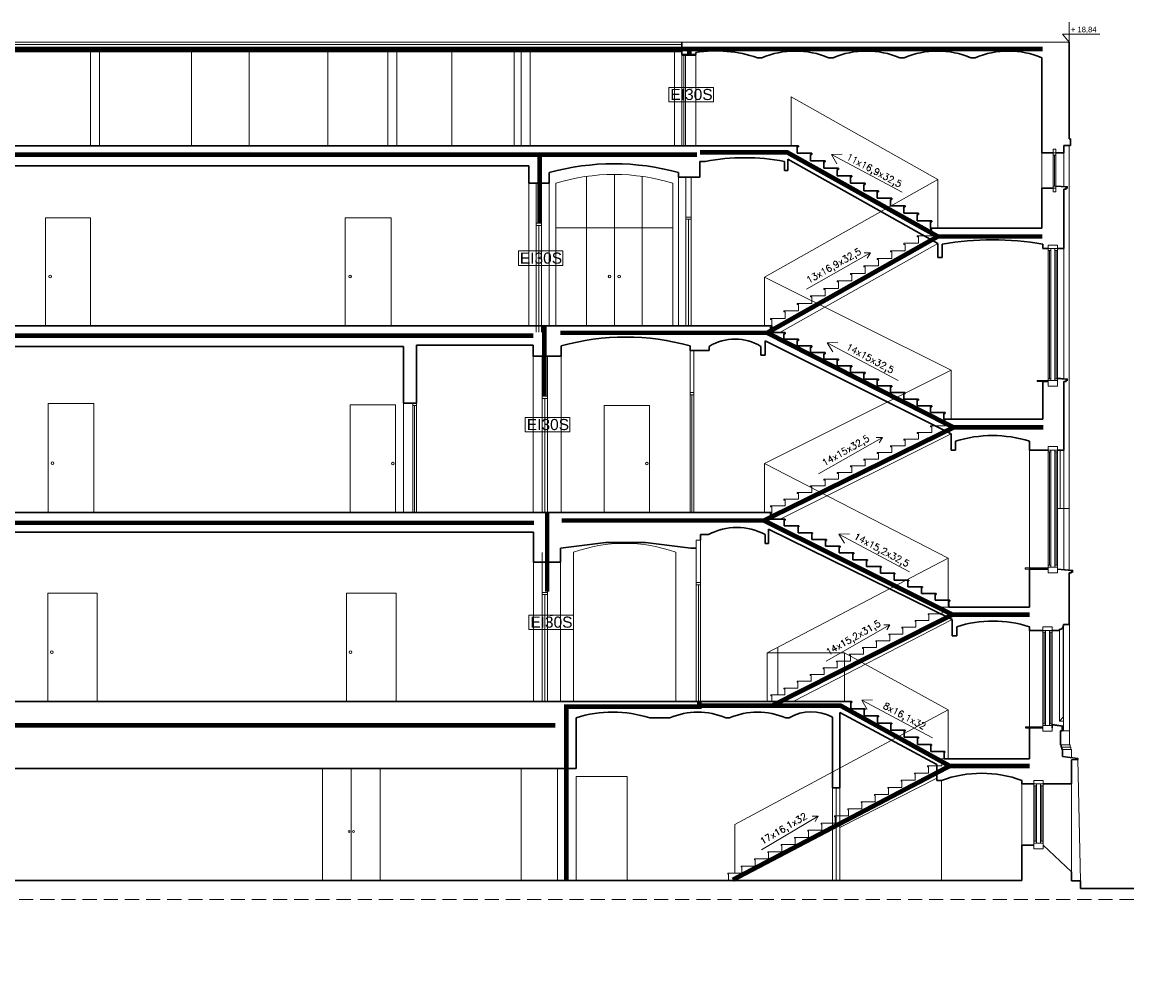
# Model space of a CAD drawing. Header units: millimetres. Extents: x -5254 to 173417, y -28809 to -6400.
# Tile 142 of 256: x 111742 to 114243, y -12780 to -10616. Entities that reach past the tile are written whole.
import ezdxf

# ---------------------------------------------------------------- set-up
doc = ezdxf.new("R2010")
doc.units = ezdxf.units.MM
doc.linetypes.add('HIDDEN', pattern=[9.525, 6.35, -3.175])
for name, color, linetype, lineweight in [('_MW_ppoż', 7, 'Continuous', 0), ('m_cienka', 7, 'Continuous', 5), ('m_stolarka', 7, 'Continuous', 9), ('m_tekst', 7, 'Continuous', 13), ('m_widok', 7, 'Continuous', 9), ('m_ściany', 7, 'Continuous', 30), ('mre_koty', 7, 'Continuous', 13)]:
    doc.layers.add(name, color=color, linetype=linetype, lineweight=lineweight)
doc.styles.add('ROMANS', font='Romans.shx', dxfattribs={"height": 0.2})
doc.styles.get("Standard").update_dxf_attribs({"font": 'arial.ttf'})
doc.styles.add('TABELKA', font='arial.ttf')

# ---------------------------------------------------------------- blocks, each defined once
blk = doc.blocks.new('KOTA')
at = {"color": 0}
for p, q in [((0, 0), (0, 50)), ((-16.6, 20), (76.8, 20)), ((-16.6, 20), (0, 0))]:
    blk.add_line(p, q, dxfattribs=at)
at = {"color": 0, "style": 'TABELKA', "flags": 4}
blk.add_attdef('POZIOM', (1.4, 25), '', height=13.7, rotation=360, dxfattribs=at)
blk = doc.blocks.new('EIS30')
at = {"layer": '_MW_ppoż', "color": 94, "insert": (0.7, -16.2), "char_height": 25, "width": 0.986, "attachment_point": 5, "bg_fill": 3, "box_fill_scale": 1.1, "bg_fill_color": 1, "bg_fill_transparency": 0}
blk.add_mtext('EI30S', dxfattribs=at)
at = {"layer": '_MW_ppoż', "color": 94, "lineweight": 9}
blk.add_lwpolyline([(-50.2, 0), (50.2, 0), (50.2, -32.6), (-50.2, -32.6)], close=True, dxfattribs=at)

msp = doc.modelspace()

# ---------------------------------------------------------------- linework, layer by layer
at = {"layer": '_MW_ppoż', "color": 6, "ltscale": 10, "const_width": 10.4}
msp.add_lwpolyline([(107801.85, -10675.52), (114038.14, -10675.52)], dxfattribs=at)
at = {"layer": '_MW_ppoż', "color": 12, "linetype": 'Continuous', "ltscale": 2, "const_width": 10.4}
for points in [[(113243.07, -10688.43), (113243.07, -10679.3)], [(112905.82, -10910.75), (112905.82, -11067.5)], [(108910.69, -10913.47), (113259.87, -10913.47)], [(112916.75, -11457.84), (112916.75, -11299.05)], [(112922.86, -11897.63), (112922.86, -11719.03)], [(113265.13, -12142.41), (113265.13, -12156.21), (112966.31, -12156.21), (112966.31, -12547.61)]]:
    msp.add_lwpolyline(points, dxfattribs=at)
at = {"layer": '_MW_ppoż', "color": 30, "ltscale": 10, "const_width": 10.4}
for points in [[(113266.57, -10908.19), (113462.62, -10908.19), (113801.91, -11097.83), (114037.17, -11097.83)], [(113801.91, -11097.83), (113417.93, -11314.72), (113252.93, -11314.72)], [(113417.93, -11314.72), (113837.48, -11527.65), (114039.49, -11527.65)], [(113837.48, -11527.65), (113410.78, -11737.22), (113268.45, -11737.22)], [(113410.78, -11737.22), (113835, -11948.97), (114008.63, -11948.97)], [(113835, -11948.97), (113428.59, -12154.29), (113268.68, -12154.29)], [(113428.59, -12154.29), (113583.69, -12154.29), (113828.79, -12289.7), (114008.39, -12289.7)], [(113828.79, -12289.7), (113340.6, -12546.05)]]:
    msp.add_lwpolyline(points, dxfattribs=at)
at = {"layer": '_MW_ppoż', "color": 94, "linetype": 'Continuous', "ltscale": 2, "const_width": 10.4}
for points in [[(108944.41, -11321.01), (112892.01, -11321.01)], [(113252.93, -11314.72), (112952.52, -11314.72)], [(112893.07, -11742.45), (108939.79, -11742.45)], [(113268.45, -11737.22), (112955.67, -11737.22)], [(108956.31, -12198.38), (112941.35, -12198.38)]]:
    msp.add_lwpolyline(points, dxfattribs=at)
at = {"layer": 'm_cienka'}
for p, q in [((114093.63, -10985.03), (114067.19, -10983.46)), ((114093.63, -10985.03), (114093.63, -10990.03)), ((114050.63, -11422.12), (114025.63, -11422.12)), ((114025.63, -11422.12), (114025.63, -11424.12)), ((114025.63, -11424.12), (114038.63, -11424.12)), ((114093.63, -11418.12), (114071.63, -11416.17)), ((114093.63, -11418.12), (114093.63, -11423.12)), ((114077.63, -11710.42), (114077.63, -11578.92)), ((114085.63, -11710.42), (114085.63, -11578.92)), ((114071.63, -11710.42), (114077.63, -11710.42)), ((114077.63, -11710.42), (114085.63, -11710.42)), ((114050.63, -11843.92), (113998.63, -11843.92)), ((113998.63, -11843.92), (113998.63, -11846.92)), ((113998.63, -11846.92), (114008.63, -11846.92)), ((114105.63, -11848.92), (114071.63, -11845.92)), ((114105.63, -11848.92), (114105.63, -11853.92)), ((113999.13, -12203.52), (113999.13, -12201.52)), ((113999.13, -12201.52), (114038.13, -12201.52)), ((114038.13, -12201.52), (114038.13, -12203.52))]:
    msp.add_line(p, q, dxfattribs=at)
at = {"layer": 'm_cienka', "ltscale": 2}
for p, q in [((114084.13, -11974.02), (114084.13, -12180.24)), ((114085.13, -11974.02), (114085.13, -12210.51)), ((114075.63, -11984.52), (114075.63, -12188.74)), ((114084.13, -12180.24), (114075.63, -12188.74)), ((114084.13, -12180.24), (114085.13, -12180.24)), ((114075.63, -12188.74), (114085.13, -12188.74)), ((114098.13, -12210.51), (114081.56, -12210.51)), ((114098.13, -12210.51), (114081.56, -12210.51)), ((114079.56, -12242.46), (114098.13, -12242.46)), ((114081.06, -12247.46), (114099.63, -12247.46)), ((114082.56, -12252.46), (114101.13, -12252.46))]:
    msp.add_line(p, q, dxfattribs=at)
for points in [[(114083.18, -12203.85), (114085.13, -12204.85), (114085.13, -12199.38), (114059.13, -12195.83)], [(114098.13, -12210.51), (114098.13, -12242.46), (114099.63, -12242.46), (114099.63, -12247.46), (114101.13, -12247.46), (114101.13, -12252.46), (114102.63, -12252.46), (114102.55, -12271.16)]]:
    msp.add_lwpolyline(points, dxfattribs=at)
at = {"layer": 'm_cienka', "linetype": 'HIDDEN', "ltscale": 5}
msp.add_lwpolyline([(114242.92, -12590.22), (110242.92, -12590.22), (110242.92, -12780.03), (107997.63, -12780.03), (107997.63, -12620.03), (107518.23, -12620.03)], dxfattribs=at)
at = {"layer": 'm_stolarka'}
for p, q in [((114097.63, -10660.52), (107713.13, -10660.52)), ((113226.19, -10665.52), (108952.19, -10665.52)), ((113226.19, -10682.52), (108952.19, -10682.52)), ((111895.63, -10893.52), (111895.63, -10682.52)), ((111915.63, -10893.52), (111915.63, -10682.52)), ((112564.63, -10893.52), (112564.63, -10682.52)), ((112584.63, -10893.52), (112584.63, -10682.52)), ((112864.63, -10893.52), (112864.63, -10682.52)), ((112884.63, -10893.52), (112884.63, -10682.52)), ((113226.19, -10688.52), (113226.19, -10690.52)), ((113226.19, -10690.52), (113257.19, -10690.52)), ((113226.19, -10690.52), (113226.19, -10893.52)), ((113230.19, -10690.52), (113230.19, -10893.52)), ((113234.19, -10690.52), (113234.19, -10893.52)), ((114061.19, -10909.42), (114061.19, -10901.42)), ((114061.19, -10901.42), (114067.19, -10901.42)), ((114067.19, -10901.42), (114067.19, -10909.42)), ((114067.19, -10909.42), (114061.19, -10909.42)), ((114061.19, -10909.42), (114061.19, -10914.42)), ((114061.19, -10914.42), (114067.19, -10914.42)), ((114061.19, -10914.42), (114061.19, -10984.42)), ((114064.19, -10914.42), (114064.19, -10984.42)), ((114067.19, -10914.42), (114067.19, -10909.42)), ((114067.19, -10914.42), (114067.19, -10984.42)), ((112898.5, -11068.12), (112898.5, -10978.12)), ((112910.5, -10978.12), (112910.5, -11068.12)), ((113011.63, -11078.12), (113011.63, -10962.59)), ((113074.13, -11078.12), (113074.13, -10958.16)), ((113136.63, -11078.12), (113136.63, -10962.59)), ((113234.63, -11054.12), (113234.63, -10964.12)), ((113246.63, -10964.12), (113246.63, -11054.12)), ((114061.19, -10989.42), (114061.19, -10984.42)), ((114061.19, -10984.42), (114067.19, -10984.42)), ((114061.19, -10989.42), (114061.19, -10997.42)), ((114067.19, -10989.42), (114061.19, -10989.42)), ((114061.19, -10997.42), (114067.19, -10997.42)), ((114067.19, -10984.42), (114067.19, -10989.42)), ((114067.19, -10997.42), (114067.19, -10989.42)), ((113234.63, -11299.12), (113234.63, -11054.12)), ((113234.63, -11054.12), (113246.63, -11054.12)), ((113246.63, -11054.12), (113246.63, -11299.12)), ((111793.63, -11299.12), (111793.63, -11056.12)), ((111793.63, -11056.12), (111895.63, -11056.12)), ((111895.63, -11056.12), (111895.63, -11299.12)), ((112468.63, -11299.12), (112468.63, -11056.12)), ((112468.63, -11056.12), (112571.63, -11056.12)), ((112571.63, -11056.12), (112571.63, -11299.12)), ((112898.5, -11068.12), (112910.5, -11068.12)), ((112910.5, -11073.12), (112898.5, -11073.12)), ((113074.13, -11078.12), (112942.63, -11078.12)), ((113011.63, -11078.12), (113011.63, -11299.12)), ((113074.13, -11299.12), (113074.13, -11078.12)), ((113205.63, -11078.12), (113074.13, -11078.12)), ((113136.63, -11078.12), (113136.63, -11299.12)), ((113246.63, -11059.12), (113234.63, -11059.12)), ((113240.63, -11059.12), (113240.63, -11299.12)), ((114071.63, -11117.12), (114050.63, -11117.12)), ((114050.63, -11117.12), (114050.63, -11125.12)), ((114050.63, -11427.12), (114050.63, -11125.12)), ((114071.63, -11125.12), (114050.63, -11125.12)), ((114056.63, -11129.12), (114050.63, -11129.12)), ((114053.63, -11129.12), (114053.63, -11418.12)), ((114056.63, -11125.12), (114056.63, -11422.12)), ((114065.63, -11125.12), (114065.63, -11422.12)), ((114071.63, -11129.12), (114065.63, -11129.12)), ((114068.63, -11129.12), (114068.63, -11418.12)), ((114071.63, -11125.12), (114071.63, -11117.12)), ((114071.63, -11427.12), (114071.63, -11125.12)), ((114071.63, -11125.12), (114071.63, -11129.12)), ((113244.69, -11454.12), (113244.69, -11354.12)), ((113252.69, -11719.12), (113252.69, -11354.12)), ((112911.89, -11457.21), (112911.89, -11367.21)), ((112923.89, -11367.21), (112923.89, -11457.21)), ((114056.63, -11418.12), (114050.63, -11418.12)), ((114071.63, -11422.12), (114050.63, -11422.12)), ((114050.63, -11435.12), (114050.63, -11427.12)), ((114056.63, -11422.12), (114056.63, -11418.12)), ((114071.63, -11418.12), (114065.63, -11418.12)), ((114071.63, -11422.12), (114071.63, -11418.12)), ((114071.63, -11427.12), (114071.63, -11435.12)), ((113252.69, -11449.12), (113244.69, -11449.12)), ((113252.69, -11454.12), (113244.69, -11454.12)), ((113244.69, -11454.12), (113244.69, -11719.12)), ((113248.69, -11454.12), (113248.69, -11719.12)), ((114071.63, -11435.12), (114050.63, -11435.12)), ((111902.63, -11474.12), (111799.63, -11474.12)), ((111799.63, -11474.12), (111799.63, -11719.12)), ((111902.63, -11719.12), (111902.63, -11474.12)), ((112581.69, -11477.12), (112479.69, -11477.12)), ((112479.69, -11477.12), (112479.69, -11719.12)), ((112581.69, -11719.12), (112581.69, -11477.12)), ((112628.69, -11473.12), (112620.69, -11473.12)), ((112620.69, -11473.12), (112620.69, -11719.12)), ((112628.69, -11478.12), (112620.69, -11478.12)), ((112624.69, -11478.12), (112624.69, -11719.12)), ((112628.69, -11719.12), (112628.69, -11473.12)), ((112911.89, -11457.21), (112923.89, -11457.21)), ((112923.89, -11462.21), (112911.89, -11462.21)), ((113153.19, -11478.12), (113051.19, -11478.12)), ((113051.19, -11478.12), (113051.19, -11719.12)), ((113153.19, -11719.12), (113153.19, -11478.12)), ((114071.63, -11570.92), (114050.63, -11570.92)), ((114050.63, -11570.92), (114050.63, -11578.92)), ((114050.63, -11846.92), (114050.63, -11578.92)), ((114071.63, -11578.92), (114050.63, -11578.92)), ((114056.63, -11578.92), (114056.63, -11841.92)), ((114065.63, -11578.92), (114065.63, -11841.92)), ((114071.63, -11578.92), (114071.63, -11570.92)), ((114071.63, -11846.92), (114071.63, -11578.92)), ((114071.63, -11578.92), (114071.63, -11582.92)), ((114056.63, -11582.92), (114050.63, -11582.92)), ((114053.63, -11582.92), (114053.63, -11837.92)), ((114071.63, -11582.92), (114065.63, -11582.92)), ((114068.63, -11582.92), (114068.63, -11837.92)), ((113258.13, -12144.72), (113258.13, -11781.72)), ((113258.13, -11781.72), (113268.13, -11781.72)), ((113268.13, -11781.72), (113268.13, -12144.72)), ((112911.89, -11899.09), (112911.89, -11809.09)), ((112923.89, -11809.09), (112923.89, -11899.09)), ((114056.63, -11837.92), (114050.63, -11837.92)), ((114071.63, -11841.92), (114050.63, -11841.92)), ((114050.63, -11854.92), (114050.63, -11846.92)), ((114071.63, -11854.92), (114050.63, -11854.92)), ((114056.63, -11841.92), (114056.63, -11837.92)), ((114071.63, -11837.92), (114065.63, -11837.92)), ((114071.63, -11841.92), (114071.63, -11837.92)), ((114071.63, -11846.92), (114071.63, -11854.92)), ((113268.13, -11876.72), (113258.13, -11876.72)), ((111799.13, -12144.72), (111799.13, -11900.72)), ((111799.13, -11900.72), (111910.13, -11900.72)), ((111910.13, -11900.72), (111910.13, -12144.72)), ((112471.13, -12144.72), (112471.13, -11900.72)), ((112471.13, -11900.72), (112583.13, -11900.72)), ((112583.13, -11900.72), (112583.13, -12144.72)), ((112911.89, -11899.09), (112923.89, -11899.09)), ((112923.89, -11904.09), (112911.89, -11904.09)), ((113258.13, -11881.72), (113268.13, -11881.72)), ((113263.13, -11881.72), (113263.13, -12144.72)), ((114059.13, -11976.52), (114038.13, -11976.52)), ((114038.13, -11976.52), (114038.13, -11984.52)), ((114059.13, -11984.52), (114059.13, -11976.52)), ((114038.13, -12203.52), (114038.13, -11984.52)), ((114059.13, -11984.52), (114038.13, -11984.52)), ((114044.13, -11988.52), (114038.13, -11988.52)), ((114041.13, -11988.52), (114041.13, -12194.52)), ((114044.13, -11984.52), (114044.13, -12198.52)), ((114053.13, -11984.52), (114053.13, -12198.52)), ((114059.13, -11988.52), (114053.13, -11988.52)), ((114056.13, -11988.52), (114056.13, -12194.52)), ((114059.13, -12203.52), (114059.13, -11984.52)), ((114059.13, -11984.52), (114059.13, -11988.52)), ((112774.63, -12144.72), (112764.63, -12144.72)), ((114044.13, -12194.52), (114038.13, -12194.52)), ((114059.13, -12198.52), (114038.13, -12198.52)), ((114038.13, -12211.52), (114038.13, -12203.52)), ((114044.13, -12198.52), (114044.13, -12194.52)), ((114059.13, -12194.52), (114053.13, -12194.52)), ((114059.13, -12198.52), (114059.13, -12194.52)), ((114059.13, -12203.52), (114059.13, -12211.52)), ((114059.13, -12211.52), (114038.13, -12211.52)), ((112417.13, -12547.22), (112417.13, -12295.22)), ((112482.13, -12295.22), (112482.13, -12547.22)), ((112547.13, -12547.22), (112547.13, -12295.22)), ((114039.13, -12322.22), (114018.13, -12322.22)), ((114018.13, -12322.22), (114018.13, -12330.22)), ((114018.13, -12468.22), (114018.13, -12330.22)), ((114039.13, -12330.22), (114018.13, -12330.22)), ((114024.13, -12330.22), (114024.13, -12463.22)), ((114033.13, -12330.22), (114033.13, -12463.22)), ((114039.13, -12330.22), (114039.13, -12322.22)), ((114039.13, -12468.22), (114039.13, -12330.22)), ((114039.13, -12330.22), (114039.13, -12334.22)), ((113565.13, -12547.22), (113565.13, -12339.22)), ((113565.13, -12339.22), (113581.13, -12339.22)), ((113573.13, -12339.22), (113573.13, -12547.22)), ((113581.13, -12339.22), (113581.13, -12547.22)), ((114024.13, -12334.22), (114018.13, -12334.22)), ((114021.13, -12334.22), (114021.13, -12459.22)), ((114039.13, -12334.22), (114033.13, -12334.22)), ((114036.13, -12334.22), (114036.13, -12459.22)), ((112487.13, -12437.22), (112487.13, -12437.22)), ((114024.13, -12459.22), (114018.13, -12459.22)), ((114039.13, -12463.22), (114018.13, -12463.22)), ((114018.13, -12476.22), (114018.13, -12468.22)), ((114039.13, -12476.22), (114018.13, -12476.22)), ((114024.13, -12463.22), (114024.13, -12459.22)), ((114039.13, -12459.22), (114033.13, -12459.22)), ((114039.13, -12463.22), (114039.13, -12459.22)), ((114039.13, -12468.22), (114039.13, -12476.22)), ((113581.13, -12547.22), (113565.13, -12547.22))]:
    msp.add_line(p, q, dxfattribs=at)
for centre, radius in [((111804.27, -11188.12), 3), ((112479.27, -11188.12), 3), ((113063.49, -11188.12), 3), ((113084.77, -11188.12), 3), ((111809.7, -11608.12), 3), ((112575.44, -11609.12), 3), ((113146.94, -11609.12), 3), ((111808.14, -12033.72), 3), ((112480.14, -12033.72), 3), ((112477.13, -12437.22), 2), ((112487.13, -12437.22), 2)]:
    msp.add_circle(centre, radius, dxfattribs=at)
at = {"layer": 'm_tekst'}
for p, q in [((113562.5, -10913.61), (113586.47, -10912.52)), ((113721.64, -10998.42), (113562.5, -10913.61)), ((113562.5, -10913.61), (113574.96, -10934.11)), ((113506.5, -11216.34), (113650.23, -11134.43)), ((113650.23, -11134.43), (113636.4, -11134.46)), ((113650.23, -11134.43), (113643.15, -11146.31)), ((113553.34, -11337.01), (113577.31, -11335.92)), ((113712.48, -11421.82), (113553.34, -11337.01)), ((113553.34, -11337.01), (113565.8, -11357.51)), ((113533.54, -11632.33), (113677.27, -11550.41)), ((113677.27, -11550.41), (113663.44, -11550.45)), ((113677.27, -11550.41), (113670.19, -11562.3)), ((113579.38, -11768.01), (113603.35, -11766.92)), ((113738.51, -11852.83), (113579.38, -11768.01)), ((113579.38, -11768.01), (113591.84, -11788.52)), ((113550.57, -12053.58), (113694.3, -11971.67)), ((113694.3, -11971.67), (113680.47, -11971.7)), ((113694.3, -11971.67), (113687.22, -11983.55)), ((113630.79, -12141.79), (113654.76, -12140.7)), ((113789.93, -12226.61), (113630.79, -12141.79)), ((113630.79, -12141.79), (113643.25, -12162.3)), ((113405.12, -12478.67), (113533.07, -12402.42)), ((113533.07, -12402.42), (113519.24, -12402.72)), ((113533.07, -12402.42), (113526.22, -12414.44))]:
    msp.add_line(p, q, dxfattribs=at)
at = {"layer": 'm_widok'}
for p, q in [((112122.63, -10893.52), (112122.63, -10682.52)), ((112252.63, -10893.52), (112252.63, -10682.52)), ((112429.63, -10893.52), (112429.63, -10682.52)), ((112708.63, -10893.52), (112708.63, -10682.52)), ((112848.63, -10893.52), (112848.63, -10682.52)), ((113209.63, -10893.52), (113209.63, -10682.52)), ((113257.19, -10893.52), (113257.19, -10688.52)), ((113472.19, -10893.52), (113472.19, -10783.52)), ((113472.19, -10783.52), (113801.69, -10969.42)), ((114097.63, -11578.92), (114097.63, -10892.99)), ((114036.19, -10909.42), (114036.19, -10989.42)), ((114085.63, -10909.42), (114085.63, -10985.51)), ((112881.63, -11299.12), (112881.63, -10978.12)), ((112927.63, -11299.12), (112927.63, -10978.12)), ((112942.63, -11299.12), (112942.63, -10978.12)), ((113205.63, -11299.12), (113205.63, -10978.12)), ((113218.63, -11299.12), (113218.63, -10964.12)), ((113801.69, -10969.42), (113412.19, -11189.12)), ((113801.69, -11079.42), (113801.69, -10969.42)), ((113785.69, -11081.92), (113785.69, -11079.42)), ((113755.69, -11098.82), (113755.69, -11096.32)), ((113755.69, -11096.32), (113788.19, -11096.32)), ((113758.19, -11098.82), (113755.69, -11098.82)), ((113758.19, -11113.22), (113758.19, -11098.82)), ((113788.19, -11081.92), (113785.69, -11081.92)), ((113788.19, -11096.32), (113788.19, -11081.92)), ((113801.94, -11113.82), (113446.39, -11314.12)), ((113695.69, -11132.62), (113695.69, -11130.12)), ((113695.69, -11130.12), (113728.19, -11130.12)), ((113725.69, -11115.72), (113725.69, -11113.22)), ((113725.69, -11113.22), (113758.19, -11113.22)), ((113728.19, -11115.72), (113725.69, -11115.72)), ((113728.19, -11130.12), (113728.19, -11115.72)), ((114085.63, -11418.41), (114085.63, -11125.12)), ((113665.69, -11149.52), (113665.69, -11147.02)), ((113665.69, -11147.02), (113698.19, -11147.02)), ((113668.19, -11149.52), (113665.69, -11149.52)), ((113668.19, -11163.92), (113668.19, -11149.52)), ((113698.19, -11132.62), (113695.69, -11132.62)), ((113698.19, -11147.02), (113698.19, -11132.62)), ((113635.69, -11166.42), (113635.69, -11163.92)), ((113635.69, -11163.92), (113668.19, -11163.92)), ((113638.19, -11166.42), (113635.69, -11166.42)), ((113638.19, -11180.82), (113638.19, -11166.42)), ((113412.19, -11299.12), (113412.19, -11189.12)), ((113412.19, -11189.12), (113831.69, -11399.12)), ((113575.69, -11200.22), (113575.69, -11197.72)), ((113575.69, -11197.72), (113608.19, -11197.72)), ((113578.19, -11200.22), (113575.69, -11200.22)), ((113578.19, -11214.62), (113578.19, -11200.22)), ((113605.69, -11183.32), (113605.69, -11180.82)), ((113605.69, -11180.82), (113638.19, -11180.82)), ((113608.19, -11183.32), (113605.69, -11183.32)), ((113608.19, -11197.72), (113608.19, -11183.32)), ((113545.69, -11217.12), (113545.69, -11214.62)), ((113545.69, -11214.62), (113578.19, -11214.62)), ((113548.19, -11217.12), (113545.69, -11217.12)), ((113548.19, -11231.52), (113548.19, -11217.12)), ((113485.69, -11250.92), (113485.69, -11248.42)), ((113485.69, -11248.42), (113518.19, -11248.42)), ((113488.19, -11250.92), (113485.69, -11250.92)), ((113488.19, -11265.32), (113488.19, -11250.92)), ((113515.69, -11234.02), (113515.69, -11231.52)), ((113515.69, -11231.52), (113548.19, -11231.52)), ((113518.19, -11234.02), (113515.69, -11234.02)), ((113518.19, -11248.42), (113518.19, -11234.02)), ((113455.69, -11267.82), (113455.69, -11265.32)), ((113455.69, -11265.32), (113488.19, -11265.32)), ((113458.19, -11267.82), (113455.69, -11267.82)), ((113458.19, -11282.22), (113458.19, -11267.82)), ((113425.69, -11284.72), (113425.69, -11282.22)), ((113425.69, -11282.22), (113458.19, -11282.22)), ((113428.19, -11284.72), (113425.69, -11284.72)), ((113428.19, -11299.12), (113428.19, -11284.72)), ((112891.69, -11719.12), (112891.69, -11367.12)), ((112954.69, -11719.12), (112954.69, -11367.12)), ((113831.69, -11399.12), (113411.69, -11609.12)), ((113831.69, -11509.12), (113831.69, -11399.12)), ((112599.69, -11473.12), (112599.69, -11719.12)), ((113785.69, -11526.62), (113785.69, -11524.12)), ((113785.69, -11524.12), (113818.19, -11524.12)), ((113788.19, -11526.62), (113785.69, -11526.62)), ((113788.19, -11539.12), (113788.19, -11526.62)), ((113815.69, -11511.62), (113815.69, -11509.12)), ((113818.19, -11511.62), (113815.69, -11511.62)), ((113818.19, -11524.12), (113818.19, -11511.62)), ((113831.94, -11541.84), (113446.99, -11734.32)), ((113725.69, -11556.62), (113725.69, -11554.12)), ((113725.69, -11554.12), (113758.19, -11554.12)), ((113755.69, -11541.62), (113755.69, -11539.12)), ((113755.69, -11539.12), (113788.19, -11539.12)), ((113758.19, -11541.62), (113755.69, -11541.62)), ((113758.19, -11554.12), (113758.19, -11541.62)), ((113695.69, -11571.62), (113695.69, -11569.12)), ((113695.69, -11569.12), (113728.19, -11569.12)), ((113698.19, -11571.62), (113695.69, -11571.62)), ((113698.19, -11584.12), (113698.19, -11571.62)), ((113728.19, -11556.62), (113725.69, -11556.62)), ((113728.19, -11569.12), (113728.19, -11556.62)), ((114008.63, -11578.92), (114008.63, -11846.92)), ((114097.63, -11710.42), (114097.63, -11578.92)), ((113635.69, -11601.62), (113635.69, -11599.12)), ((113635.69, -11599.12), (113668.19, -11599.12)), ((113638.19, -11601.62), (113635.69, -11601.62)), ((113638.19, -11614.12), (113638.19, -11601.62)), ((113665.69, -11586.62), (113665.69, -11584.12)), ((113665.69, -11584.12), (113698.19, -11584.12)), ((113668.19, -11586.62), (113665.69, -11586.62)), ((113668.19, -11599.12), (113668.19, -11586.62)), ((113411.69, -11719.12), (113411.69, -11609.12)), ((113411.69, -11609.12), (113825.63, -11821.92)), ((113575.69, -11631.62), (113575.69, -11629.12)), ((113575.69, -11629.12), (113608.19, -11629.12)), ((113605.69, -11616.62), (113605.69, -11614.12)), ((113605.69, -11614.12), (113638.19, -11614.12)), ((113608.19, -11616.62), (113605.69, -11616.62)), ((113608.19, -11629.12), (113608.19, -11616.62)), ((113545.69, -11646.62), (113545.69, -11644.12)), ((113545.69, -11644.12), (113578.19, -11644.12)), ((113548.19, -11646.62), (113545.69, -11646.62)), ((113548.19, -11659.12), (113548.19, -11646.62)), ((113578.19, -11631.62), (113575.69, -11631.62)), ((113578.19, -11644.12), (113578.19, -11631.62)), ((113485.69, -11676.62), (113485.69, -11674.12)), ((113485.69, -11674.12), (113518.19, -11674.12)), ((113488.19, -11676.62), (113485.69, -11676.62)), ((113488.19, -11689.12), (113488.19, -11676.62)), ((113515.69, -11661.62), (113515.69, -11659.12)), ((113515.69, -11659.12), (113548.19, -11659.12)), ((113518.19, -11661.62), (113515.69, -11661.62)), ((113518.19, -11674.12), (113518.19, -11661.62)), ((113425.69, -11706.62), (113425.69, -11704.12)), ((113425.69, -11704.12), (113458.19, -11704.12)), ((113455.69, -11691.62), (113455.69, -11689.12)), ((113455.69, -11689.12), (113488.19, -11689.12)), ((113458.19, -11691.62), (113455.69, -11691.62)), ((113458.19, -11704.12), (113458.19, -11691.62)), ((113428.19, -11706.62), (113425.69, -11706.62)), ((113428.19, -11719.12), (113427.69, -11719.12)), ((113428.19, -11719.12), (113428.19, -11706.62)), ((114097.63, -11710.42), (114085.63, -11710.42)), ((114085.63, -11710.42), (114085.63, -11848.15)), ((114097.63, -11849.21), (114097.63, -11710.42)), ((112892.13, -11830.72), (112892.13, -12144.72)), ((112953.13, -11830.72), (112953.13, -12144.72)), ((112982.13, -12144.72), (112982.13, -11808.72)), ((113212.13, -12144.72), (113212.13, -11808.72)), ((113825.63, -11821.92), (113418.13, -12034.72)), ((113825.63, -11931.92), (113825.63, -11821.92)), ((113780.13, -11949.12), (113780.13, -11947.12)), ((113780.13, -11947.12), (113811.63, -11947.12)), ((113782.13, -11949.12), (113780.13, -11949.12)), ((113782.13, -11962.32), (113782.13, -11949.12)), ((113809.63, -11933.92), (113809.63, -11931.92)), ((113809.63, -11931.92), (113827.13, -11931.92)), ((113811.63, -11933.92), (113809.63, -11933.92)), ((113811.63, -11947.12), (113811.63, -11933.92)), ((113476.16, -12144.72), (113834.52, -11960.07)), ((113721.13, -11979.52), (113721.13, -11977.52)), ((113721.13, -11977.52), (113752.63, -11977.52)), ((113723.13, -11979.52), (113721.13, -11979.52)), ((113723.13, -11992.72), (113723.13, -11979.52)), ((113750.63, -11964.32), (113750.63, -11962.32)), ((113750.63, -11962.32), (113782.13, -11962.32)), ((113752.63, -11964.32), (113750.63, -11964.32)), ((113752.63, -11977.52), (113752.63, -11964.32)), ((114098.13, -12210.51), (114098.13, -11971.52)), ((113691.63, -11994.72), (113691.63, -11992.72)), ((113691.63, -11992.72), (113723.13, -11992.72)), ((113693.63, -11994.72), (113691.63, -11994.72)), ((113693.63, -12007.92), (113693.63, -11994.72)), ((114008.13, -11984.52), (114008.13, -12201.52)), ((113441.88, -12129.52), (113441.88, -12022.31)), ((113632.63, -12025.12), (113632.63, -12023.12)), ((113632.63, -12023.12), (113664.13, -12023.12)), ((113634.63, -12025.12), (113632.63, -12025.12)), ((113634.63, -12038.32), (113634.63, -12025.12)), ((113662.13, -12009.92), (113662.13, -12007.92)), ((113662.13, -12007.92), (113693.63, -12007.92)), ((113664.13, -12009.92), (113662.13, -12009.92)), ((113664.13, -12023.12), (113664.13, -12009.92)), ((113418.13, -12144.72), (113418.13, -12034.72)), ((113592.13, -12034.72), (113418.13, -12034.72)), ((113573.63, -12055.52), (113573.63, -12053.52)), ((113573.63, -12053.52), (113605.13, -12053.52)), ((113575.63, -12055.52), (113573.63, -12055.52)), ((113575.63, -12068.72), (113575.63, -12055.52)), ((113592.13, -12144.72), (113592.13, -12034.72)), ((113825.13, -12163.52), (113592.13, -12034.72)), ((113603.13, -12040.32), (113603.13, -12038.32)), ((113603.13, -12038.32), (113634.63, -12038.32)), ((113605.13, -12040.32), (113603.13, -12040.32)), ((113605.13, -12053.52), (113605.13, -12040.32)), ((113544.13, -12070.72), (113544.13, -12068.72)), ((113544.13, -12068.72), (113575.63, -12068.72)), ((113546.13, -12070.72), (113544.13, -12070.72)), ((113546.13, -12083.92), (113546.13, -12070.72)), ((113485.13, -12101.12), (113485.13, -12099.12)), ((113485.13, -12099.12), (113516.63, -12099.12)), ((113487.13, -12101.12), (113485.13, -12101.12)), ((113487.13, -12114.32), (113487.13, -12101.12)), ((113514.63, -12085.92), (113514.63, -12083.92)), ((113514.63, -12083.92), (113546.13, -12083.92)), ((113516.63, -12085.92), (113514.63, -12085.92)), ((113516.63, -12099.12), (113516.63, -12085.92)), ((113426.13, -12131.52), (113426.13, -12129.52)), ((113426.13, -12129.52), (113457.63, -12129.52)), ((113455.63, -12116.32), (113455.63, -12114.32)), ((113455.63, -12114.32), (113487.13, -12114.32)), ((113457.63, -12116.32), (113455.63, -12116.32)), ((113457.63, -12129.52), (113457.63, -12116.32)), ((113428.13, -12131.52), (113426.13, -12131.52)), ((113428.13, -12144.72), (113428.13, -12131.52)), ((113825.13, -12163.52), (113345.13, -12421.12)), ((113825.13, -12273.52), (113825.13, -12163.52)), ((113809.13, -12275.52), (113809.13, -12273.52)), ((113809.13, -12273.52), (113816.13, -12273.52)), ((113811.13, -12275.52), (113809.13, -12275.52)), ((113811.13, -12289.62), (113811.13, -12275.52)), ((114123.13, -12548.22), (114117.13, -12275.39)), ((112864.13, -12547.22), (112864.13, -12295.22)), ((112946.13, -12547.22), (112946.13, -12295.22)), ((113749.13, -12307.72), (113749.13, -12305.72)), ((113749.13, -12305.72), (113781.13, -12305.72)), ((113779.13, -12291.62), (113779.13, -12289.62)), ((113779.13, -12289.62), (113811.13, -12289.62)), ((113781.13, -12291.62), (113779.13, -12291.62)), ((113781.13, -12305.72), (113781.13, -12291.62)), ((113103.13, -12313.22), (112988.13, -12313.22)), ((112988.13, -12313.22), (112988.13, -12547.22)), ((113103.13, -12547.22), (113103.13, -12313.22)), ((113800.13, -12317.22), (113581.13, -12428.22)), ((113719.13, -12323.82), (113719.13, -12321.82)), ((113719.13, -12321.82), (113751.13, -12321.82)), ((113721.13, -12323.82), (113719.13, -12323.82)), ((113721.13, -12337.92), (113721.13, -12323.82)), ((113751.13, -12307.72), (113749.13, -12307.72)), ((113751.13, -12321.82), (113751.13, -12307.72)), ((113810.13, -12322.22), (113810.13, -12547.22)), ((113991.13, -12330.22), (113991.13, -12468.22)), ((114103.13, -12330.22), (114103.13, -12528.22)), ((113659.13, -12356.02), (113659.13, -12354.02)), ((113659.13, -12354.02), (113691.13, -12354.02)), ((113661.13, -12356.02), (113659.13, -12356.02)), ((113661.13, -12370.12), (113661.13, -12356.02)), ((113689.13, -12339.92), (113689.13, -12337.92)), ((113689.13, -12337.92), (113721.13, -12337.92)), ((113691.13, -12339.92), (113689.13, -12339.92)), ((113691.13, -12354.02), (113691.13, -12339.92)), ((113629.13, -12372.12), (113629.13, -12370.12)), ((113629.13, -12370.12), (113661.13, -12370.12)), ((113631.13, -12372.12), (113629.13, -12372.12)), ((113631.13, -12386.22), (113631.13, -12372.12)), ((113569.13, -12404.32), (113569.13, -12402.32)), ((113569.13, -12402.32), (113601.13, -12402.32)), ((113571.13, -12404.32), (113569.13, -12404.32)), ((113571.13, -12418.42), (113571.13, -12404.32)), ((113599.13, -12388.22), (113599.13, -12386.22)), ((113599.13, -12386.22), (113631.13, -12386.22)), ((113601.13, -12388.22), (113599.13, -12388.22)), ((113601.13, -12402.32), (113601.13, -12388.22)), ((113345.13, -12531.12), (113345.13, -12421.12)), ((113539.13, -12420.42), (113539.13, -12418.42)), ((113539.13, -12418.42), (113571.13, -12418.42)), ((113541.13, -12420.42), (113539.13, -12420.42)), ((113541.13, -12434.52), (113541.13, -12420.42)), ((113479.13, -12452.62), (113479.13, -12450.62)), ((113479.13, -12450.62), (113511.13, -12450.62)), ((113481.13, -12452.62), (113479.13, -12452.62)), ((113481.13, -12466.72), (113481.13, -12452.62)), ((113509.13, -12436.52), (113509.13, -12434.52)), ((113509.13, -12434.52), (113541.13, -12434.52)), ((113511.13, -12436.52), (113509.13, -12436.52)), ((113511.13, -12450.62), (113511.13, -12436.52)), ((113449.13, -12468.72), (113449.13, -12466.72)), ((113449.13, -12466.72), (113481.13, -12466.72)), ((113451.13, -12468.72), (113449.13, -12468.72)), ((113451.13, -12482.82), (113451.13, -12468.72)), ((113389.13, -12500.92), (113389.13, -12498.92)), ((113389.13, -12498.92), (113421.13, -12498.92)), ((113391.13, -12500.92), (113389.13, -12500.92)), ((113391.13, -12515.02), (113391.13, -12500.92)), ((113419.13, -12484.82), (113419.13, -12482.82)), ((113419.13, -12482.82), (113451.13, -12482.82)), ((113421.13, -12484.82), (113419.13, -12484.82)), ((113421.13, -12498.92), (113421.13, -12484.82)), ((113329.13, -12533.12), (113329.13, -12531.12)), ((113329.13, -12531.12), (113361.13, -12531.12)), ((113359.13, -12517.02), (113359.13, -12515.02)), ((113359.13, -12515.02), (113391.13, -12515.02)), ((113361.13, -12517.02), (113359.13, -12517.02)), ((113361.13, -12531.12), (113361.13, -12517.02)), ((113331.13, -12533.12), (113329.13, -12533.12)), ((113331.13, -12547.22), (113331.13, -12533.12))]:
    msp.add_line(p, q, dxfattribs=at)
for centre, radius, start, end in [((113074.13, -11401.44), 443.27, 72.74316, 107.25684), ((113097.13, -12129.34), 340.62, 70.26839, 109.73161)]:
    msp.add_arc(centre, radius, start, end, dxfattribs=at)
at = {"layer": 'm_ściany'}
for p, q in [((113226.19, -10688.52), (113226.19, -10660.52)), ((114097.63, -10877.99), (114097.63, -10660.52)), ((113257.19, -10688.52), (113226.19, -10688.52)), ((113257.19, -10688.52), (113257.19, -10683.52)), ((113406.19, -10695.42), (113396.19, -10695.42)), ((113566.19, -10695.42), (113556.19, -10695.42)), ((113726.19, -10695.42), (113716.19, -10695.42)), ((113886.19, -10695.42), (113876.19, -10695.42)), ((114036.19, -10695.42), (114036.19, -10909.42)), ((114097.63, -10877.99), (114100.63, -10877.99)), ((114100.63, -10892.99), (114100.63, -10877.99)), ((113257.19, -10893.52), (108951.63, -10893.52)), ((113488.19, -10893.52), (113257.19, -10893.52)), ((113485.69, -10910.42), (113485.69, -10896.02)), ((113485.69, -10896.02), (113488.19, -10896.02)), ((113488.19, -10896.02), (113488.19, -10893.52)), ((114085.63, -10907.99), (114085.63, -10892.99)), ((114085.63, -10892.99), (114100.63, -10892.99)), ((113266.63, -10964.12), (113266.63, -10929.12)), ((113266.63, -10929.12), (113278.63, -10929.12)), ((113456.63, -10929.12), (113456.63, -10949.12)), ((113801.94, -11113.82), (113464.63, -10923.8)), ((113464.63, -10949.12), (113464.63, -10923.8)), ((113518.19, -10910.42), (113485.69, -10910.42)), ((113515.69, -10927.32), (113515.69, -10912.92)), ((113515.69, -10912.92), (113518.19, -10912.92)), ((113548.19, -10927.32), (113515.69, -10927.32)), ((113518.19, -10912.92), (113518.19, -10910.42)), ((113545.69, -10944.22), (113545.69, -10929.82)), ((113545.69, -10929.82), (113548.19, -10929.82)), ((113548.19, -10929.82), (113548.19, -10927.32)), ((114036.19, -10909.42), (114061.19, -10909.42)), ((114036.19, -10909.42), (114061.19, -10909.42)), ((114067.19, -10909.42), (114085.63, -10909.42)), ((114085.63, -10909.42), (114085.63, -10907.99)), ((112881.63, -10939.12), (111567.63, -10939.12)), ((112881.63, -10978.12), (112881.63, -10939.12)), ((112927.63, -10954.12), (112927.63, -10978.12)), ((113218.63, -10954.12), (113218.63, -10964.12)), ((113456.63, -10949.12), (113464.63, -10949.12)), ((113578.19, -10944.22), (113545.69, -10944.22)), ((113575.69, -10961.12), (113575.69, -10946.72)), ((113575.69, -10946.72), (113578.19, -10946.72)), ((113578.19, -10946.72), (113578.19, -10944.22)), ((112881.63, -10978.12), (112927.63, -10978.12)), ((113218.63, -10964.12), (113266.63, -10964.12)), ((113608.19, -10961.12), (113575.69, -10961.12)), ((113605.69, -10978.02), (113605.69, -10963.62)), ((113605.69, -10963.62), (113608.19, -10963.62)), ((113638.19, -10978.02), (113605.69, -10978.02)), ((113608.19, -10963.62), (113608.19, -10961.12)), ((113635.69, -10994.92), (113635.69, -10980.52)), ((113635.69, -10980.52), (113638.19, -10980.52)), ((113638.19, -10980.52), (113638.19, -10978.02)), ((113668.19, -10994.92), (113635.69, -10994.92)), ((113665.69, -11011.82), (113665.69, -10997.42)), ((113665.69, -10997.42), (113668.19, -10997.42)), ((113668.19, -10997.42), (113668.19, -10994.92)), ((114036.19, -11079.42), (114036.19, -10989.42)), ((114036.19, -10989.42), (114061.19, -10989.42)), ((114036.19, -10989.42), (114061.19, -10989.42)), ((114090.63, -10985.77), (114067.19, -10984.42)), ((114085.63, -11125.12), (114085.63, -10991.03)), ((114090.63, -10991.03), (114085.63, -10991.03)), ((114090.63, -10991.03), (114090.63, -10985.77)), ((113698.19, -11011.82), (113665.69, -11011.82)), ((113695.69, -11028.72), (113695.69, -11014.32)), ((113695.69, -11014.32), (113698.19, -11014.32)), ((113728.19, -11028.72), (113695.69, -11028.72)), ((113698.19, -11014.32), (113698.19, -11011.82)), ((113728.19, -11031.22), (113728.19, -11028.72)), ((113725.69, -11045.62), (113725.69, -11031.22)), ((113725.69, -11031.22), (113728.19, -11031.22)), ((113758.19, -11045.62), (113725.69, -11045.62)), ((113755.69, -11062.52), (113755.69, -11048.12)), ((113755.69, -11048.12), (113758.19, -11048.12)), ((113758.19, -11048.12), (113758.19, -11045.62)), ((113788.19, -11062.52), (113755.69, -11062.52)), ((113785.69, -11079.42), (113785.69, -11065.02)), ((113785.69, -11065.02), (113788.19, -11065.02)), ((113785.69, -11079.42), (114036.19, -11079.42)), ((113788.19, -11065.02), (113788.19, -11062.52)), ((113801.94, -11113.82), (113801.94, -11145.12)), ((113811.94, -11145.12), (113811.94, -11115.12)), ((114038.63, -11125.12), (114038.63, -11115.12)), ((114038.63, -11125.12), (114050.63, -11125.12)), ((114071.63, -11125.12), (114085.63, -11125.12)), ((113801.94, -11145.12), (113811.94, -11145.12)), ((108578.63, -11299.12), (113395.69, -11299.12)), ((113428.19, -11299.12), (113395.69, -11299.12)), ((113425.69, -11314.12), (113425.69, -11301.62)), ((113425.69, -11301.62), (113428.19, -11301.62)), ((113428.19, -11301.62), (113428.19, -11299.12)), ((113458.19, -11314.12), (113425.69, -11314.12)), ((113455.69, -11329.12), (113455.69, -11316.62)), ((113455.69, -11316.62), (113458.19, -11316.62)), ((113488.19, -11329.12), (113455.69, -11329.12)), ((113458.19, -11316.62), (113458.19, -11314.12)), ((113488.19, -11331.62), (113488.19, -11329.12)), ((111580.63, -11345.12), (112599.69, -11345.12)), ((112599.69, -11345.12), (112599.69, -11473.12)), ((112628.69, -11342.12), (112628.69, -11473.12)), ((112628.69, -11342.12), (112891.69, -11342.12)), ((112891.69, -11342.12), (112891.69, -11367.12)), ((112954.69, -11344.12), (112954.69, -11367.12)), ((113244.69, -11344.12), (113244.69, -11354.12)), ((113244.69, -11354.12), (113287.69, -11354.12)), ((113287.69, -11354.12), (113287.69, -11345.12)), ((113287.69, -11354.12), (113287.69, -11345.12)), ((113403.56, -11345.12), (113403.56, -11365.12)), ((113413.56, -11365.12), (113413.53, -11332.63)), ((113831.94, -11541.84), (113413.53, -11332.63)), ((113485.69, -11344.12), (113485.69, -11331.62)), ((113485.69, -11331.62), (113488.19, -11331.62)), ((113518.19, -11344.12), (113485.69, -11344.12)), ((113515.69, -11359.12), (113515.69, -11346.62)), ((113515.69, -11346.62), (113518.19, -11346.62)), ((113518.19, -11346.62), (113518.19, -11344.12)), ((112954.69, -11367.12), (112891.69, -11367.12)), ((113403.56, -11365.12), (113413.56, -11365.12)), ((113548.19, -11359.12), (113515.69, -11359.12)), ((113545.69, -11374.12), (113545.69, -11361.62)), ((113545.69, -11361.62), (113548.19, -11361.62)), ((113578.19, -11374.12), (113545.69, -11374.12)), ((113548.19, -11361.62), (113548.19, -11359.12)), ((113575.69, -11389.12), (113575.69, -11376.62)), ((113575.69, -11376.62), (113578.19, -11376.62)), ((113578.19, -11376.62), (113578.19, -11374.12)), ((113608.19, -11389.12), (113575.69, -11389.12)), ((113605.69, -11404.12), (113605.69, -11391.62)), ((113605.69, -11391.62), (113608.19, -11391.62)), ((113638.19, -11404.12), (113605.69, -11404.12)), ((113608.19, -11391.62), (113608.19, -11389.12)), ((113638.19, -11406.62), (113638.19, -11404.12)), ((113635.69, -11419.12), (113635.69, -11406.62)), ((113635.69, -11406.62), (113638.19, -11406.62)), ((113668.19, -11419.12), (113635.69, -11419.12)), ((113665.69, -11434.12), (113665.69, -11421.62)), ((113665.69, -11421.62), (113668.19, -11421.62)), ((113668.19, -11421.62), (113668.19, -11419.12)), ((114038.63, -11509.12), (114038.63, -11424.12)), ((114038.63, -11424.12), (114050.63, -11424.12)), ((114090.63, -11418.85), (114071.63, -11417.17)), ((114085.63, -11578.92), (114085.63, -11424.12)), ((114090.63, -11424.12), (114085.63, -11424.12)), ((114090.63, -11424.12), (114090.63, -11418.85)), ((113698.19, -11434.12), (113665.69, -11434.12)), ((113695.69, -11449.12), (113695.69, -11436.62)), ((113695.69, -11436.62), (113698.19, -11436.62)), ((113728.19, -11449.12), (113695.69, -11449.12)), ((113698.19, -11436.62), (113698.19, -11434.12)), ((113725.69, -11464.12), (113725.69, -11451.62)), ((113725.69, -11451.62), (113728.19, -11451.62)), ((113728.19, -11451.62), (113728.19, -11449.12)), ((112628.69, -11473.12), (112599.69, -11473.12)), ((113758.19, -11464.12), (113725.69, -11464.12)), ((113755.69, -11479.12), (113755.69, -11466.62)), ((113755.69, -11466.62), (113758.19, -11466.62)), ((113788.19, -11479.12), (113755.69, -11479.12)), ((113758.19, -11466.62), (113758.19, -11464.12)), ((113788.19, -11481.62), (113788.19, -11479.12)), ((113785.69, -11494.12), (113785.69, -11481.62)), ((113785.69, -11481.62), (113788.19, -11481.62)), ((113818.19, -11494.12), (113785.69, -11494.12)), ((113815.69, -11509.12), (113815.69, -11496.62)), ((113815.69, -11496.62), (113818.19, -11496.62)), ((113818.19, -11496.62), (113818.19, -11494.12)), ((114038.63, -11509.12), (113815.69, -11509.12)), ((113831.94, -11578.92), (113831.94, -11541.84)), ((113841.94, -11578.92), (113831.94, -11578.92)), ((113841.94, -11558.92), (113841.94, -11578.92)), ((114008.63, -11578.92), (114008.63, -11558.92)), ((114008.63, -11578.92), (114050.63, -11578.92)), ((114071.63, -11578.92), (114085.63, -11578.92)), ((113244.69, -11719.12), (108570.63, -11719.12)), ((113427.69, -11719.12), (113244.69, -11719.12)), ((113425.69, -11734.32), (113425.69, -11721.12)), ((113425.69, -11721.12), (113427.69, -11721.12)), ((113427.69, -11721.12), (113427.69, -11719.12)), ((113458.57, -11734.32), (113425.69, -11734.32)), ((113456.57, -11749.52), (113456.57, -11736.32)), ((113456.57, -11736.32), (113458.57, -11736.32)), ((113489.45, -11749.52), (113456.57, -11749.52)), ((113458.57, -11736.32), (113458.57, -11734.32)), ((113487.45, -11764.72), (113487.45, -11751.52)), ((113487.45, -11751.52), (113489.45, -11751.52)), ((113489.45, -11751.52), (113489.45, -11749.52)), ((111580.63, -11763.72), (112892.13, -11763.72)), ((112892.13, -11763.72), (112892.13, -11830.72)), ((113268.13, -11781.72), (113268.13, -11768.72)), ((113268.13, -11768.72), (113286.13, -11768.72)), ((113413.13, -11768.72), (113413.13, -11768.72)), ((113413.13, -11768.72), (113413.13, -11788.72)), ((113421.13, -11788.72), (113421.13, -11756.59)), ((113834.52, -11960.07), (113421.13, -11756.59)), ((113520.33, -11764.72), (113487.45, -11764.72)), ((113518.33, -11779.92), (113518.33, -11766.72)), ((113518.33, -11766.72), (113520.33, -11766.72)), ((113551.21, -11779.92), (113518.33, -11779.92)), ((113520.33, -11766.72), (113520.33, -11764.72)), ((113551.21, -11781.92), (113551.21, -11779.92)), ((113055.13, -11786.72), (112953.13, -11799.72)), ((112953.13, -11830.72), (112953.13, -11799.72)), ((113144.13, -11786.72), (113055.13, -11786.72)), ((113144.13, -11786.72), (113246.13, -11799.72)), ((113258.13, -11799.72), (113246.13, -11799.72)), ((113413.13, -11788.72), (113421.13, -11788.72)), ((113549.21, -11795.12), (113549.21, -11781.92)), ((113549.21, -11781.92), (113551.21, -11781.92)), ((113582.09, -11795.12), (113549.21, -11795.12)), ((113580.09, -11810.32), (113580.09, -11797.12)), ((113580.09, -11797.12), (113582.09, -11797.12)), ((113582.09, -11797.12), (113582.09, -11795.12)), ((112892.13, -11830.72), (112953.13, -11830.72)), ((113612.97, -11810.32), (113580.09, -11810.32)), ((113610.97, -11825.52), (113610.97, -11812.32)), ((113610.97, -11812.32), (113612.97, -11812.32)), ((113643.85, -11825.52), (113610.97, -11825.52)), ((113612.97, -11812.32), (113612.97, -11810.32)), ((113641.85, -11840.72), (113641.85, -11827.52)), ((113641.85, -11827.52), (113643.85, -11827.52)), ((113643.85, -11827.52), (113643.85, -11825.52)), ((113674.73, -11840.72), (113641.85, -11840.72)), ((113672.73, -11855.92), (113672.73, -11842.72)), ((113672.73, -11842.72), (113674.73, -11842.72)), ((113705.61, -11855.92), (113672.73, -11855.92)), ((113674.73, -11842.72), (113674.73, -11840.72)), ((113705.61, -11857.92), (113705.61, -11855.92)), ((114008.63, -11931.92), (114008.63, -11846.92)), ((114008.63, -11846.92), (114050.63, -11846.92)), ((114102.63, -11849.65), (114071.63, -11846.92)), ((114097.63, -11971.52), (114097.63, -11854.92)), ((114102.63, -11854.92), (114097.63, -11854.92)), ((114102.63, -11854.92), (114102.63, -11849.65)), ((113703.61, -11871.12), (113703.61, -11857.92)), ((113703.61, -11857.92), (113705.61, -11857.92)), ((113736.49, -11871.12), (113703.61, -11871.12)), ((113734.49, -11886.32), (113734.49, -11873.12)), ((113734.49, -11873.12), (113736.49, -11873.12)), ((113736.49, -11873.12), (113736.49, -11871.12)), ((113767.37, -11886.32), (113734.49, -11886.32)), ((113765.37, -11901.52), (113765.37, -11888.32)), ((113765.37, -11888.32), (113767.37, -11888.32)), ((113798.25, -11901.52), (113765.37, -11901.52)), ((113767.37, -11888.32), (113767.37, -11886.32)), ((113796.25, -11916.72), (113796.25, -11903.52)), ((113796.25, -11903.52), (113798.25, -11903.52)), ((113798.25, -11903.52), (113798.25, -11901.52)), ((113829.13, -11916.72), (113796.25, -11916.72)), ((113827.13, -11931.92), (113827.13, -11918.72)), ((113827.13, -11918.72), (113829.13, -11918.72)), ((113829.13, -11918.72), (113829.13, -11916.72)), ((114008.63, -11931.92), (113827.13, -11931.92)), ((113834.52, -11996.52), (113834.52, -11960.07)), ((113844.52, -11976.52), (113844.52, -11996.52)), ((114008.13, -11984.52), (114008.13, -11976.52)), ((113844.52, -11996.52), (113834.52, -11996.52)), ((114038.13, -11984.52), (114008.13, -11984.52)), ((108543.63, -12144.72), (112764.63, -12144.72)), ((113576.13, -12144.72), (112764.63, -12144.72)), ((113608.13, -12144.72), (113576.13, -12144.72)), ((113606.13, -12160.82), (113606.13, -12146.72)), ((113606.13, -12146.72), (113608.13, -12146.72)), ((113608.13, -12146.72), (113608.13, -12144.72)), ((112988.13, -12295.22), (112988.13, -12181.07)), ((113565.13, -12339.22), (113565.13, -12180.22)), ((113581.13, -12339.22), (113581.13, -12169.22)), ((113581.13, -12169.22), (113800.13, -12286.75)), ((113638.13, -12160.82), (113606.13, -12160.82)), ((113636.13, -12176.92), (113636.13, -12162.82)), ((113636.13, -12162.82), (113638.13, -12162.82)), ((113668.13, -12176.92), (113636.13, -12176.92)), ((113638.13, -12162.82), (113638.13, -12160.82)), ((113666.13, -12193.02), (113666.13, -12178.92)), ((113666.13, -12178.92), (113668.13, -12178.92)), ((113668.13, -12178.92), (113668.13, -12176.92)), ((113198.63, -12181.38), (113153.63, -12181.38)), ((113698.13, -12193.02), (113666.13, -12193.02)), ((113696.13, -12209.12), (113696.13, -12195.02)), ((113696.13, -12195.02), (113698.13, -12195.02)), ((113698.13, -12195.02), (113698.13, -12193.02)), ((114008.13, -12273.52), (114008.13, -12203.52)), ((114008.13, -12203.52), (114038.13, -12203.52)), ((113728.13, -12209.12), (113696.13, -12209.12)), ((113726.13, -12225.22), (113726.13, -12211.12)), ((113726.13, -12211.12), (113728.13, -12211.12)), ((113758.13, -12225.22), (113726.13, -12225.22)), ((113728.13, -12211.12), (113728.13, -12209.12)), ((113756.13, -12241.32), (113756.13, -12227.22)), ((113756.13, -12227.22), (113758.13, -12227.22)), ((113758.13, -12227.22), (113758.13, -12225.22)), ((113788.13, -12241.32), (113756.13, -12241.32)), ((113786.13, -12257.42), (113786.13, -12243.32)), ((113786.13, -12243.32), (113788.13, -12243.32)), ((113788.13, -12243.32), (113788.13, -12241.32)), ((113818.13, -12257.42), (113786.13, -12257.42)), ((113816.13, -12273.52), (113816.13, -12259.42)), ((113816.13, -12259.42), (113818.13, -12259.42)), ((114008.13, -12273.52), (113816.13, -12273.52)), ((113818.13, -12259.42), (113818.13, -12257.42)), ((114103.13, -12275.7), (114117.13, -12275.39)), ((114103.13, -12330.22), (114103.13, -12275.7)), ((112988.13, -12295.22), (111586.13, -12295.22)), ((113800.13, -12322.22), (113800.13, -12286.75)), ((113810.13, -12322.22), (113800.13, -12322.22)), ((113991.13, -12322.22), (113991.13, -12330.22)), ((113991.13, -12330.22), (114018.13, -12330.22)), ((114039.13, -12330.22), (114103.13, -12330.22)), ((113581.13, -12339.22), (113565.13, -12339.22)), ((113991.13, -12468.22), (113991.13, -12547.22)), ((113991.13, -12468.22), (114018.13, -12468.22)), ((114103.13, -12528.22), (114039.13, -12468.22)), ((114103.13, -12528.22), (114103.13, -12548.22)), ((110779.13, -12547.22), (113991.13, -12547.22)), ((114103.13, -12548.22), (114123.13, -12548.22)), ((114123.13, -12548.22), (114123.13, -12565.22)), ((114123.13, -12565.22), (114242.92, -12565.22))]:
    msp.add_line(p, q, dxfattribs=at)
at = {"layer": 'm_ściany', "ltscale": 2}
msp.add_line((114059.13, -11984.52), (114075.63, -11984.52), dxfattribs=at)
at = {"layer": 'm_ściany', "linetype": 'Continuous', "ltscale": 4}
for p, q in [((113333.13, -12181.38), (113325.13, -12181.38)), ((113467.63, -12181.38), (113459.63, -12181.38))]:
    msp.add_line(p, q, dxfattribs=at)
at = {"layer": 'm_ściany', "ltscale": 2}
msp.add_lwpolyline([(114075.63, -11984.52), (114075.63, -11982.52, 0.402508), (114084.13, -11974.02), (114085.13, -11974.02), (114085.13, -11971.52), (114098.13, -11971.52)], format="xyb", dxfattribs=at)
for points in [[(113999.13, -12203.52), (114038.13, -12203.52)], [(114059.13, -12203.52), (114059.13, -12197.5), (114081.56, -12200.51), (114081.56, -12210.51), (114078.06, -12210.51), (114078.06, -12242.46), (114079.56, -12242.46), (114079.56, -12247.46), (114081.06, -12247.46), (114081.06, -12252.46), (114082.56, -12252.46), (114082.56, -12268.39), (114117.13, -12273.18), (114117.13, -12275.39)]]:
    msp.add_lwpolyline(points, dxfattribs=at)
at = {"layer": 'm_ściany'}
for centre, radius, start, end in [((113302.5, -10972.08), 292.1, 71.2907, 98.92281), ((113481.19, -10875.56), 195.13, 67.39624, 112.60376), ((113641.19, -10875.56), 195.13, 67.39624, 112.60376), ((113801.19, -10875.56), 195.13, 67.39624, 112.60376), ((113961.19, -10875.56), 195.13, 67.39624, 112.60376), ((113367.63, -11379.54), 459.13, 78.82276, 101.17724), ((113073.13, -11473.37), 539.26, 74.34668, 105.65332), ((113925.29, -11752.47), 647.35, 79.91613, 100.08387), ((113099.69, -11859.74), 535.62, 74.29337, 105.70663), ((113345.63, -11441.04), 112.06, 58.86931, 121.13069), ((113925.29, -11819.2), 273.3, 72.24465, 107.75535), ((113349.63, -11886.72), 134.01, 61.71531, 118.28469), ((113926.33, -12226.57), 263.09, 71.88398, 108.11602), ((113900.63, -12570.16), 263.95, 69.94793, 110.05207)]:
    msp.add_arc(centre, radius, start, end, dxfattribs=at)
at = {"layer": 'm_ściany', "linetype": 'Continuous', "ltscale": 4}
for centre, radius, start, end in [((113070.38, -12445.15), 276.6, 72.48347, 107.29944), ((113261.88, -12330.93), 162.37, 67.07423, 112.92577), ((113396.38, -12330.93), 162.37, 67.07423, 112.92577), ((113517.38, -12264.35), 96.74, 60.42411, 120.94729)]:
    msp.add_arc(centre, radius, start, end, dxfattribs=at)

# ---------------------------------------------------------------- block references
at = {"layer": 'mre_koty'}
ref = msp.add_blockref('KOTA', (114097.63, -10660.52), dxfattribs=dict(at, xscale=0.8999999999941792, yscale=0.8999999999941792, zscale=0.6))
ref.add_attrib('POZIOM', '+ 18,84', (114101.37, -10638.02), dxfattribs={"layer": '0', "height": 12.303, "style": 'TABELKA', "flags": 4})

# ---------------------------------------------------------------- texts
at = {"layer": 'm_tekst', "char_height": 15, "attachment_point": 5, "style": 'ROMANS'}
for s, width, heights, insert, rotation in [('11x16,9x32,5', 50, [21.06], (113657.82, -10950.95), 331.86201), ('13x16,9x32,5', 135.7129, [-17.86], (113568.78, -11165.42), 29.63385), ('14x15x32,5', 50, [-17.86], (113648.67, -11374.35), 331.86201), ('14x15x32,5', 135.7129, [-17.86], (113595.82, -11581.41), 29.63385), ('14x15,2x32,5', 50, [-17.86], (113674.7, -11805.36), 331.86201), ('14x15,2x31,5', 135.7129, [-17.86], (113612.85, -12002.66), 29.63385), ('8x16,1x32', 50, [-17.86], (113726.12, -12179.14), 331.86201), ('17x16,1x32', 135.7129, [-17.86], (113455.86, -12432.63), 30.74547)]:
    msp.add_mtext_dynamic_manual_height_columns(s, width=width, gutter_width=1, heights=heights, dxfattribs=dict(at, insert=insert, rotation=rotation))

# ---------------------------------------------------------------- next in the draw order: block references
at = {"layer": '_MW_ppoż', "linetype": 'ByBlock', "rotation": 360}
for p in [(113246.99, -10762.13), (112908.29, -11130.49), (112923.9, -11505.09), (112931.7, -11949.93)]:
    msp.add_blockref('EIS30', p, dxfattribs=at)

# ---------------------------------------------------------------- next in the draw order: linework, layer by layer
at = {"layer": 'm_stolarka'}
for p, q in [((112898.5, -11313.12), (112898.5, -11068.12)), ((112904.5, -11073.12), (112904.5, -11313.12)), ((112910.5, -11068.12), (112910.5, -11313.12)), ((112911.89, -11719.75), (112911.89, -11457.21)), ((112917.89, -11462.21), (112917.89, -11719.12)), ((112923.89, -11457.21), (112923.89, -11719.12)), ((112911.89, -12144.09), (112911.89, -11899.09)), ((112917.89, -11904.09), (112917.89, -12144.09)), ((112923.89, -11899.09), (112923.89, -12144.09))]:
    msp.add_line(p, q, dxfattribs=at)

doc.saveas('drawing.dxf')
